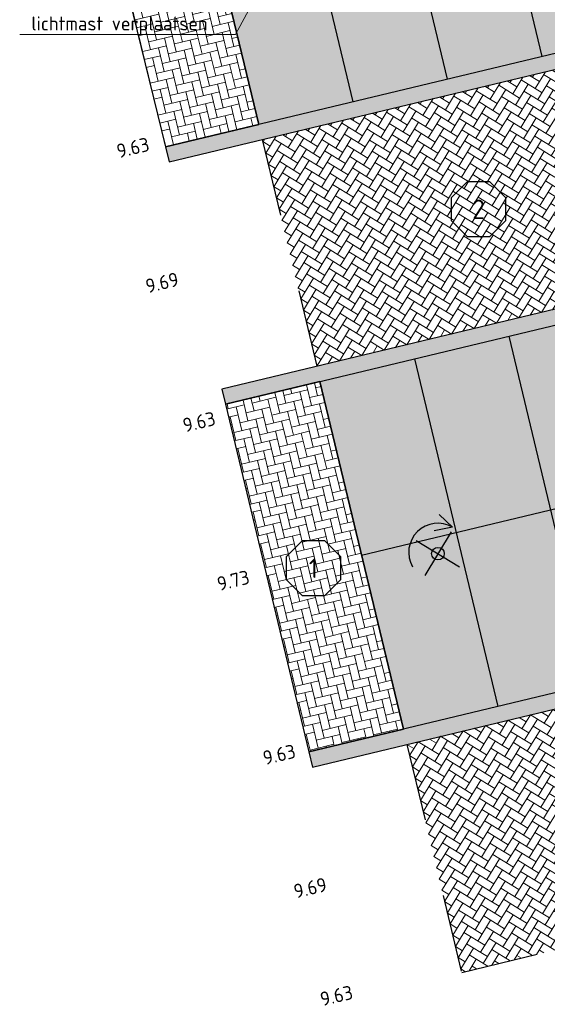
# Model space of a CAD drawing. Header units: metres. Extents: x 234325 to 234582, y 557584 to 557743.
# Tile 2 of 21: x 234377 to 234391, y 557673 to 557698. Entities that reach past the tile are written whole.
import ezdxf
from ezdxf import colors
from ezdxf.entities.mleader import LeaderData, LeaderLine
from ezdxf.enums import TextEntityAlignment as Align
from ezdxf.math import Vec2, Vec3

# ---------------------------------------------------------------- set-up
doc = ezdxf.new("R2010")
doc.units = ezdxf.units.M
doc.linetypes.add('XX-HIDDEN', pattern=[4, 2, -2])
doc.layers.get('0').update_dxf_attribs({"lineweight": 25})
for name, color, linetype, lineweight in [('N-WE-GR-BOOM-S', 90, 'Continuous', 25), ('N-WE-RI-HWA_KOLKAANSLUITING_PVC_125-T18', 7, 'Continuous', 18), ('N-WE-VH-GOOT-G', 170, 'Continuous', 25), ('N-WE-VH-GOOT-V', 253, 'Continuous', 18), ('N-WE-VH-MATERIAALGRENS-G', 7, 'XX-HIDDEN', 25), ('N-WE-VH-VERHARDING_BETONSTRAATSTEEN-A-200', 252, 'Continuous', 18), ('N-WE-VH-VERHARDING_BETONSTRAATSTEEN-G', 252, 'Continuous', 25), ('N-WE-VW-MARKERING_PARKEERVAK-G', 7, 'Continuous', 25), ('X-XX-AL-HOOGTELABEL-S', 7, 'Continuous', 25), ('X-XX-AL-VERWIJZING-S', 7, 'Continuous', 25)]:
    doc.layers.add(name, color=color, linetype=linetype, lineweight=lineweight)
doc.styles.add('NLCS-ISO', font='NLCS-ISO.ttf')
doc.styles.add('NLCS-ISO-ANNOTATIVE-T18', font='NLCS-ISO.ttf', dxfattribs={"height": 1.8})
doc.styles.add('NLCS-ISO-M200-T18', font='NLCS-ISO.ttf', dxfattribs={"height": 0.36})

# ---------------------------------------------------------------- blocks, each defined once
blk = doc.blocks.new('SGR-BOOM_VERPLANTEN-SO')
for p, q in [((0.528, 0.576), (0.268, 0.971)), ((0.528, 0.576), (0.043, 0.595)), ((-0.464, 0.463), (0.464, -0.463)), ((0.462, 0.464), (-0.462, -0.464))]:
    blk.add_line(p, q)
blk.add_circle((0, 0), 0.162)
blk.add_arc((0.009, 0.028), 0.755, 46.5627, 195.5131)
blk = doc.blocks.new('SAL-VERWIJZING_MATERIAALNUMMER_HERSTRATEN-SO')
at = {"flags": 128}
blk.add_lwpolyline([(-3.52, -1.46), (-1.46, -3.52), (1.46, -3.52), (3.52, -1.46), (3.52, 1.46), (1.46, 3.52), (-1.46, 3.52), (-3.52, 1.46), (-3.52, -1.46)], close=True, dxfattribs=at)
at = {"style": 'NLCS-ISO'}
blk.add_attdef('MATERIAALNUMMER', text='', height=2.5, dxfattribs=at).set_placement((0, 0), align=Align.MIDDLE_CENTER)
blk = doc.blocks.new('SAL-HOOGTELABEL-SO')
at = {"color": 0, "linetype": 'ByBlock', "lineweight": -2, "style": 'NLCS-ISO-ANNOTATIVE-T18'}
blk.add_attdef('HOOGTE', text='', height=1.8, dxfattribs=at).set_placement((2.79, 0), align=Align.RIGHT)

msp = doc.modelspace()

# ---------------------------------------------------------------- hatches: boundary and pattern name
at = {"layer": 'N-WE-VH-GOOT-V', "true_color": 0x636466, "transparency": 33554623}
h = msp.add_hatch(color=251, dxfattribs=at)
h.dxf.hatch_style = 1
edge = h.paths.add_edge_path()
edge.add_arc((234410.384, 557702.338), 0.5, 205.0222, 283.4852, ccw=False)
edge.add_line((234409.93, 557702.126), (234380.784, 557695.137))
edge.add_line((234380.784, 557695.137), (234380.868, 557694.746))
edge.add_line((234380.868, 557694.746), (234410.5, 557701.852))
h = msp.add_hatch(color=251, dxfattribs=at)
h.dxf.hatch_style = 1
edge = h.paths.add_edge_path()
edge.add_arc((234412.016, 557695.531), 0.5, 103.4852, 181.9483, ccw=False)
edge.add_line((234411.899, 557696.017), (234382.234, 557688.903))
edge.add_line((234382.234, 557688.903), (234382.327, 557688.514))
edge.add_line((234382.327, 557688.514), (234411.516, 557695.514))
h = msp.add_hatch(color=251, dxfattribs=at)
h.dxf.hatch_style = 1
edge = h.paths.add_edge_path()
edge.add_arc((234414.115, 557686.779), 0.5, 205.0222, 283.4852, ccw=False)
edge.add_line((234413.662, 557686.567), (234384.473, 557679.568))
edge.add_line((234384.473, 557679.568), (234384.566, 557679.179))
edge.add_line((234384.566, 557679.179), (234414.231, 557686.293))
at = {"layer": 'N-WE-VH-VERHARDING_BETONSTRAATSTEEN-A-200', "transparency": 33554623}
h = msp.add_hatch(dxfattribs=at)
h.set_pattern_fill('AVH-BSS_KEIFORMAAT_KEPER-SO', color=256, scale=2, angle=58.4852, pattern_type=2)
h.set_pattern_definition([(58.4852, (234380.93372, 557705.04493), (-0.0692552, 0.288797), [0.63, -0.21]), (328.4852, (234380.57567, 557705.26447), (-0.0692552, 0.288797), [0.63, -0.21])])
edge = h.paths.add_edge_path()
edge.add_line((234413.893, 557719.119), (234391.545, 557713.76))
edge.add_line((234391.545, 557713.76), (234389.723, 557713.323))
edge.add_arc((234389.607, 557713.809), 0.5, 193.6369, 283.4852, ccw=False)
edge.add_line((234389.121, 557713.691), (234390.636, 557707.372))
edge.add_line((234390.636, 557707.372), (234408.168, 557711.576))
edge.add_line((234408.168, 557711.576), (234408.485, 557711.652))
edge.add_arc((234408.718, 557710.679), 1, 13.4852, 103.4852, ccw=False)
edge.add_line((234409.691, 557710.913), (234411.556, 557703.133))
edge.add_arc((234410.584, 557702.9), 1, -76.5148, 13.4852, ccw=False)
edge.add_line((234410.817, 557701.928), (234410.5, 557701.852))
edge.add_line((234410.5, 557701.852), (234393.116, 557697.683))
edge.add_line((234393.116, 557697.683), (234394.556, 557691.858))
edge.add_line((234394.556, 557691.858), (234411.899, 557696.017))
edge.add_line((234411.899, 557696.017), (234412.216, 557696.093))
edge.add_arc((234412.449, 557695.121), 1, 13.4852, 103.4852, ccw=False)
edge.add_line((234413.422, 557695.354), (234415.287, 557687.574))
edge.add_arc((234414.315, 557687.341), 1, -76.5148, 13.4852, ccw=False)
edge.add_line((234414.548, 557686.369), (234414.231, 557686.293))
edge.add_line((234414.231, 557686.293), (234396.958, 557682.15))
edge.add_line((234396.958, 557682.15), (234398.398, 557676.326))
edge.add_line((234398.398, 557676.326), (234398.753, 557676.411))
edge.add_line((234398.753, 557676.411), (234404.782, 557677.857))
edge.add_line((234404.782, 557677.857), (234404.928, 557677.892))
edge.add_line((234404.928, 557677.892), (234422.568, 557682.122))
edge.add_arc((234423.526, 557681.837), 1, 145.8817, 163.4852, ccw=False)
edge.add_line((234422.699, 557682.398), (234413.893, 557719.119))
h = msp.add_hatch(dxfattribs=at)
h.set_pattern_fill('AVH-BSS_KEIFORMAAT_ELLEBOOG-SO', color=256, scale=2, angle=13.4909, pattern_type=2)
h.set_pattern_definition([(13.4909, (234383.18207, 557695.70912), (0.1552145, 0.2531965), [0.63, -0.21]), (283.4909, (234383.08408, 557696.11753), (0.1552145, 0.2531965), [0.63, -0.21])])
edge = h.paths.add_edge_path()
edge.add_arc((234410.384, 557702.338), 0.5, 193.4852, 205.0222, ccw=False)
edge.add_line((234409.897, 557702.221), (234407.799, 557710.973))
edge.add_arc((234408.285, 557711.09), 0.5, 181.9483, 193.4852, ccw=False)
edge.add_line((234407.785, 557711.073), (234381.027, 557704.656))
edge.add_line((234381.027, 557704.656), (234383.181, 557695.712))
edge.add_line((234383.181, 557695.712), (234409.93, 557702.126))
h = msp.add_hatch(dxfattribs=at)
h.set_pattern_fill('AVH-BSS_KEIFORMAAT_ELLEBOOG-SO', color=256, scale=2, angle=13.4852, pattern_type=2)
h.set_pattern_definition([(13.4852, (234380.78354, 557695.13674), (0.1552395, 0.2531812), [0.63, -0.21]), (283.4852, (234380.6856, 557695.54516), (0.1552395, 0.2531812), [0.63, -0.21])])
h.paths.add_polyline_path([(234380.784, 557695.137), (234383.181, 557695.712), (234381.027, 557704.656), (234378.596, 557704.073)])
h.paths.add_polyline_path([(234382.327, 557688.514), (234384.473, 557679.568), (234386.904, 557680.151), (234384.758, 557689.097)])
h = msp.add_hatch(dxfattribs=at)
h.set_pattern_fill('AVH-BSS_KEIFORMAAT_KEPER-SO', color=256, scale=2, angle=58.4852, pattern_type=2)
h.set_pattern_definition([(58.4852, (234384.6799, 557689.48966), (-0.0692552, 0.288797), [0.63, -0.21]), (328.4852, (234384.32185, 557689.7092), (-0.0692552, 0.288797), [0.63, -0.21])])
h.paths.add_polyline_path([(234383.275, 557695.323), (234393.116, 557697.683), (234394.556, 557691.858), (234384.68, 557689.49)])
h = msp.add_hatch(dxfattribs=at)
h.set_pattern_fill('AVH-BSS_KEIFORMAAT_ELLEBOOG-SO', color=256, scale=2, angle=13.4909, pattern_type=2)
h.set_pattern_definition([(13.4909, (234384.75849, 557689.09717), (0.1552145, 0.2531965), [0.63, -0.21]), (283.4909, (234384.6605, 557689.50558), (0.1552145, 0.2531965), [0.63, -0.21])])
edge = h.paths.add_edge_path()
edge.add_arc((234412.016, 557695.531), 0.5, 181.9483, 193.4852, ccw=False)
edge.add_line((234411.516, 557695.514), (234384.758, 557689.097))
edge.add_line((234384.758, 557689.097), (234386.904, 557680.151))
edge.add_line((234386.904, 557680.151), (234413.662, 557686.567))
edge.add_arc((234414.115, 557686.779), 0.5, 193.4852, 205.0222, ccw=False)
edge.add_line((234413.628, 557686.662), (234411.53, 557695.414))
h = msp.add_hatch(dxfattribs=at)
h.set_pattern_fill('AVH-BSS_KEIFORMAAT_KEPER-SO', color=256, scale=2, angle=58.4852, pattern_type=2)
h.set_pattern_definition([(58.4852, (234386.99715, 557679.76184), (-0.0692552, 0.288797), [0.63, -0.21]), (328.4852, (234386.6391, 557679.98138), (-0.0692552, 0.288797), [0.63, -0.21])])
edge = h.paths.add_edge_path()
edge.add_line((234386.997, 557679.762), (234396.958, 557682.15))
edge.add_line((234396.958, 557682.15), (234398.398, 557676.326))
edge.add_line((234398.398, 557676.326), (234397.78, 557676.178))
edge.add_line((234397.78, 557676.178), (234393.883, 557675.243))
edge.add_arc((234393.999, 557674.757), 0.5, 103.4852, 122.2954)
edge.add_line((234393.732, 557675.179), (234388.405, 557673.891))
edge.add_line((234388.405, 557673.891), (234386.997, 557679.762))

# ---------------------------------------------------------------- linework, layer by layer
at = {"layer": 'N-WE-VH-GOOT-G', "color": 7, "flags": 128}
for points in [[(234409.93, 557702.126), (234380.784, 557695.137), (234380.877, 557694.748), (234410.5, 557701.852)], [(234411.899, 557696.017), (234382.234, 557688.903), (234382.327, 557688.514), (234411.516, 557695.514)], [(234413.662, 557686.567), (234384.473, 557679.568), (234384.566, 557679.179), (234414.231, 557686.293)]]:
    msp.add_lwpolyline(points, dxfattribs=at)
at = {"layer": 'N-WE-VH-MATERIAALGRENS-G', "flags": 128}
for points in [[(234383.275, 557695.323), (234384.678, 557689.497)], [(234383.275, 557695.323), (234384.68, 557689.49)], [(234386.997, 557679.762), (234388.405, 557673.891)], [(234386.997, 557679.762), (234388.405, 557673.891)], [(234388.405, 557673.891), (234393.732, 557675.179)]]:
    msp.add_lwpolyline(points, dxfattribs=at)
at = {"layer": 'N-WE-VH-VERHARDING_BETONSTRAATSTEEN-G', "elevation": 9.781, "flags": 128}
msp.add_lwpolyline([(234380.784, 557695.137), (234383.181, 557695.712), (234381.027, 557704.656), (234378.596, 557704.073)], close=True, dxfattribs=at)
at = {"layer": 'N-WE-VH-VERHARDING_BETONSTRAATSTEEN-G', "flags": 128}
msp.add_lwpolyline([(234382.327, 557688.514), (234384.473, 557679.568), (234386.904, 557680.151), (234384.758, 557689.097)], close=True, dxfattribs=at)
at = {"layer": 'N-WE-VW-MARKERING_PARKEERVAK-G', "flags": 128}
for points in [[(234388.321, 557706.405), (234390.466, 557697.459)], [(234385.89, 557705.822), (234388.035, 557696.876)], [(234383.458, 557705.239), (234385.604, 557696.293)], [(234381.027, 557704.656), (234383.181, 557695.712)], [(234412.579, 557691.038), (234385.831, 557684.624)], [(234389.621, 557690.263), (234391.766, 557681.317)], [(234387.19, 557689.68), (234389.335, 557680.734)], [(234384.758, 557689.097), (234386.904, 557680.151)]]:
    msp.add_lwpolyline(points, dxfattribs=at)

# ---------------------------------------------------------------- block references
at = {"layer": 'N-WE-GR-BOOM-S', "rotation": 13.48521249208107}
msp.add_blockref('SGR-BOOM_VERPLANTEN-SO', (234387.794, 557684.67), dxfattribs=at)
at = {"layer": 'X-XX-AL-HOOGTELABEL-S', "xscale": 0.2, "yscale": 0.2, "zscale": 0.2, "rotation": 13.48521249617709}
for p, values in [((234379.855, 557694.908, 9.627), {'HOOGTE': '9.63'}), ((234380.611, 557691.437), {'HOOGTE': '9.69'}), ((234381.557, 557687.854), {'HOOGTE': '9.63'}), ((234382.433, 557683.773, 9.75), {'HOOGTE': '9.73'}), ((234383.619, 557679.295, 9.611), {'HOOGTE': '9.63'}), ((234384.423, 557675.866, 9.611), {'HOOGTE': '9.69'}), ((234385.093, 557673.09, 9.611), {'HOOGTE': '9.63'})]:
    msp.add_blockref('SAL-HOOGTELABEL-SO', p, dxfattribs=at).add_auto_attribs(values)
at = {"layer": 'X-XX-AL-VERWIJZING-S', "lineweight": 25, "xscale": 0.2, "yscale": 0.2, "zscale": 0.2}
for p, values in [((234388.838, 557693.53), {'MATERIAALNUMMER': '2'}), ((234384.59, 557684.294, 9.75), {'MATERIAALNUMMER': '1'})]:
    msp.add_blockref('SAL-VERWIJZING_MATERIAALNUMMER_HERSTRATEN-SO', p, dxfattribs=at).add_auto_attribs(values)

# ---------------------------------------------------------------- leaders
at = {"layer": 'N-WE-RI-HWA_KOLKAANSLUITING_PVC_125-T18'}
ml = msp.add_multileader_mtext('Standard', dxfattribs=at)
ml.set_content('lichtmast verplaatsen', color=256, style='NLCS-ISO-M200-T18')
ml.set_leader_properties(color=256, linetype='ByLayer', lineweight=-1)
ml.build(insert=Vec2(0, 0))
ml.multileader.update_dxf_attribs({"text_left_attachment_type": 5, "text_right_attachment_type": 5, "dogleg_length": 0.36, "arrow_head_size": 0.36})
ctx = ml.context
ctx.base_point, ctx.char_height, ctx.arrow_head_size, ctx.landing_gap_size, ctx.plane_origin = Vec3(234377.152, 557698.023), 0.36, 0.36, 0.18, Vec3(234383.968, 557700.631)
ctx.left_attachment, ctx.right_attachment = 5, 5
notes = []
notes.append((ctx, [(0, (1, 1, 0), (234382.588, 557698.023), (-1, 0), 0.36, [(0, [(234383.968, 557700.631)], 0, [])])]))
ctx.mtext.insert, ctx.mtext.flow_direction = Vec3(234377.332, 557698.491), 5
for ctx, leaders in notes:
    for number, flags, end, landing, length, lines in leaders:
        leader = LeaderData()
        leader.index, (leader.has_last_leader_line, leader.has_dogleg_vector, leader.attachment_direction) = number, flags
        leader.last_leader_point, leader.dogleg_vector, leader.dogleg_length = Vec3(end), Vec3(landing), length
        for number, points, colour, breaks in lines:
            line = LeaderLine()
            line.index, line.vertices, line.color, line.breaks = number, Vec3.list(points), colors.encode_raw_color(colour), breaks
            leader.lines.append(line)
        ctx.leaders.append(leader)

doc.saveas('drawing.dxf')
